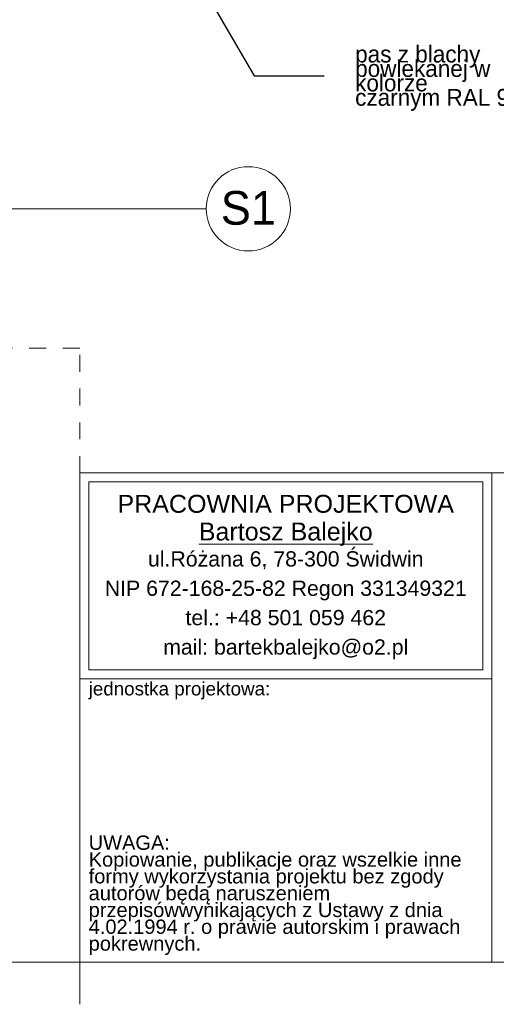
# Model space of a CAD drawing. Extents: x -97824 to -92567, y 98623 to 107276.
# Tile 4 of 31: x -94388 to -93822, y 104331 to 105500. Entities that reach past the tile are written whole.
import ezdxf

# ---------------------------------------------------------------- set-up
doc = ezdxf.new("R2010")
doc.units = 0
doc.header["$MEASUREMENT"] = 0
doc.linetypes.add('Przerywana', pattern=[40, 20, -20])
for name, color, linetype, lineweight in [('A-Opisy_Nr_Pióra__21', 7, 'Continuous', 13), ('Arch opisy_Nr_Pióra__1', 7, 'Continuous', 25), ('Arch opisy_Nr_Pióra__21', 7, 'Continuous', 13), ('ARCH TABELA_Nr_Pióra__21', 7, 'Continuous', 13), ('ARCH TABELA_Nr_Pióra__7', 7, 'Continuous', 13), ('INWENT.ŚCIANY_Nr_Pióra__21', 7, 'Continuous', 13)]:
    doc.layers.add(name, color=color, linetype=linetype, lineweight=lineweight)
doc.layers.add('Arch opisy', color=7, linetype='Continuous')
doc.styles.add('GENERATED_STYLE_10', font='arial.ttf')
doc.styles.add('GENERATED_STYLE_12', font='arial.ttf')
doc.styles.add('GENERATED_STYLE_4', font='txt')
doc.styles.add('GENERATED_STYLE_5', font='txt')
doc.dimstyles.new('GENERATED_STYLE__11', dxfattribs={"dimtxt": 0.18, "dimasz": 27.36, "dimexe": 0.18, "dimexo": 0.0625, "dimgap": 0.09, "dimtad": 0, "dimtih": 1, "dimtoh": 1, "dimdec": 4, "dimzin": 0, "dimdsep": 46, "dimcen": 0.09, "dimadec": 0, "dimazin": 0, "dimtfac": 1, "dimtdec": 4, "dimtmove": 0, "dimatfit": 3, "dimldrblk": 'ARROWHEAD_5', "dimfxl": 0, "dimtolj": 1, "dimtzin": 0, "dimarcsym": 0})

# ---------------------------------------------------------------- blocks, each defined once
blk = doc.blocks.new('Linia_4', base_point=(-94416.8, 105275.6))
at = {"layer": 'Arch opisy_Nr_Pióra__21', "linetype": 'Continuous'}
blk.add_line((-94416.8, 105275.6), (-94166.6, 105275.6), dxfattribs=at)
blk.add_circle((-94116.6, 105275.6), 50, dxfattribs=at)
blk = doc.blocks.new('ARROWHEAD_5')
at = {"color": 0, "linetype": 'Continuous', "lineweight": 0}
blk.add_line((0, 0), (-1, 0), dxfattribs=at)
blk.add_solid([(-1, 0.2679), (0, 0), (-1, -0.2679), (-1, 0.2679)], dxfattribs=at)

msp = doc.modelspace()

# ---------------------------------------------------------------- linework, layer by layer
at = {"layer": 'ARCH TABELA_Nr_Pióra__21', "linetype": 'Continuous'}
for p, q in [((-94316.8, 104380.9), (-94316.8, 104962)), ((-94316.8, 104962), (-92566.8, 104962)), ((-94316.8, 104962), (-93827.5, 104962)), ((-94306.2, 104728), (-94306.2, 104951.4)), ((-94306.2, 104951.4), (-93838.1, 104951.4)), ((-93838.1, 104728), (-93838.1, 104951.4)), ((-93827.5, 104717.4), (-93827.5, 104962)), ((-93827.5, 104962), (-93827.5, 104380.9)), ((-93827.5, 104380.9), (-93827.5, 104922)), ((-94306.2, 104728), (-93838.1, 104728)), ((-94316.8, 104717.4), (-93827.5, 104717.4)), ((-92566.8, 104380.9), (-96641.8, 104380.9)), ((-94316.8, 104330.9), (-94316.8, 104380.9)), ((-94316.8, 104380.9), (-93827.5, 104380.9)), ((-92566.8, 104380.9), (-93827.5, 104380.9))]:
    msp.add_line(p, q, dxfattribs=at)
at = {"layer": 'INWENT.ŚCIANY_Nr_Pióra__21', "linetype": 'Przerywana'}
for p, q in [((-94316.8, 105109.9), (-95149.4, 105109.9)), ((-94316.8, 104962), (-94316.8, 105109.9))]:
    msp.add_line(p, q, dxfattribs=at)

# ---------------------------------------------------------------- block references
at = {"layer": 'Arch opisy', "linetype": 'Continuous'}
msp.add_blockref('Linia_4', (-94416.8, 105275.6), dxfattribs=at)

# ---------------------------------------------------------------- texts
at = {"layer": 'A-Opisy_Nr_Pióra__21', "linetype": 'Continuous', "insert": (-93989.8, 105430.6), "char_height": 20, "width": 225.883, "attachment_point": 4, "line_spacing_factor": 0.514144, "style": 'GENERATED_STYLE_4'}
msp.add_mtext('{pas z blachy\\Ppowlekanej w kolorze \\Pczarnym RAL 9011}', dxfattribs=at)
at = {"layer": 'Arch opisy_Nr_Pióra__1', "linetype": 'Continuous', "insert": (-94116.6, 105296.7), "char_height": 40, "attachment_point": 2, "style": 'GENERATED_STYLE_5'}
msp.add_mtext('{S1}', dxfattribs=at)
at = {"layer": 'ARCH TABELA_Nr_Pióra__7', "linetype": 'Continuous', "insert": (-94072.2, 104935.9), "char_height": 21.277, "attachment_point": 2, "line_spacing_factor": 0.926719, "style": 'GENERATED_STYLE_12'}
msp.add_mtext('{PRACOWNIA PROJEKTOWA\\P\\LBartosz Balejko}', dxfattribs=at)
at = {"layer": 'ARCH TABELA_Nr_Pióra__7', "linetype": 'Continuous', "style": 'GENERATED_STYLE_10'}
for s, insert, char_height, width, attachment_point, line_spacing_factor in [('{ul.Różana 6, 78-300 Świdwin\\PNIP 672-168-25-82 Regon 331349321\\Ptel.: +48 501 059 462\\Pmail: bartekbalejko@o2.pl}', (-94072.2, 104868.9), 18.085, 468.085, 2, 1.156383), ('{UWAGA:\\PKopiowanie, publikacje oraz wszelkie inne formy wykorzystania projektu bez zgody autorów będą naruszeniem przepisówwynikających z Ustawy z dnia 4.02.1994 r. o prawie autorskim i prawach pokrewnych.}', (-94306.2, 104531.4), 17.0213, 448.341, 1, 0.703415)]:
    msp.add_mtext(s, dxfattribs=dict(at, insert=insert, char_height=char_height, width=width, attachment_point=attachment_point, line_spacing_factor=line_spacing_factor))
at = {"layer": 'ARCH TABELA_Nr_Pióra__7', "linetype": 'Continuous', "insert": (-94306.2, 104713.7), "char_height": 15.958, "attachment_point": 1, "style": 'GENERATED_STYLE_10'}
msp.add_mtext('{jednostka projektowa:}', dxfattribs=at)

# ---------------------------------------------------------------- leaders
at = {"layer": 'A-Opisy_Nr_Pióra__21', "linetype": 'Continuous', "annotation_type": 0, "has_hookline": 1, "hookline_direction": 1, "text_width": 197.1}
msp.add_leader([(-94379.3, 105897), (-94109.7, 105433.4), (-94026.6, 105433.4)], dimstyle='GENERATED_STYLE__11', dxfattribs=at)

doc.saveas('drawing.dxf')
